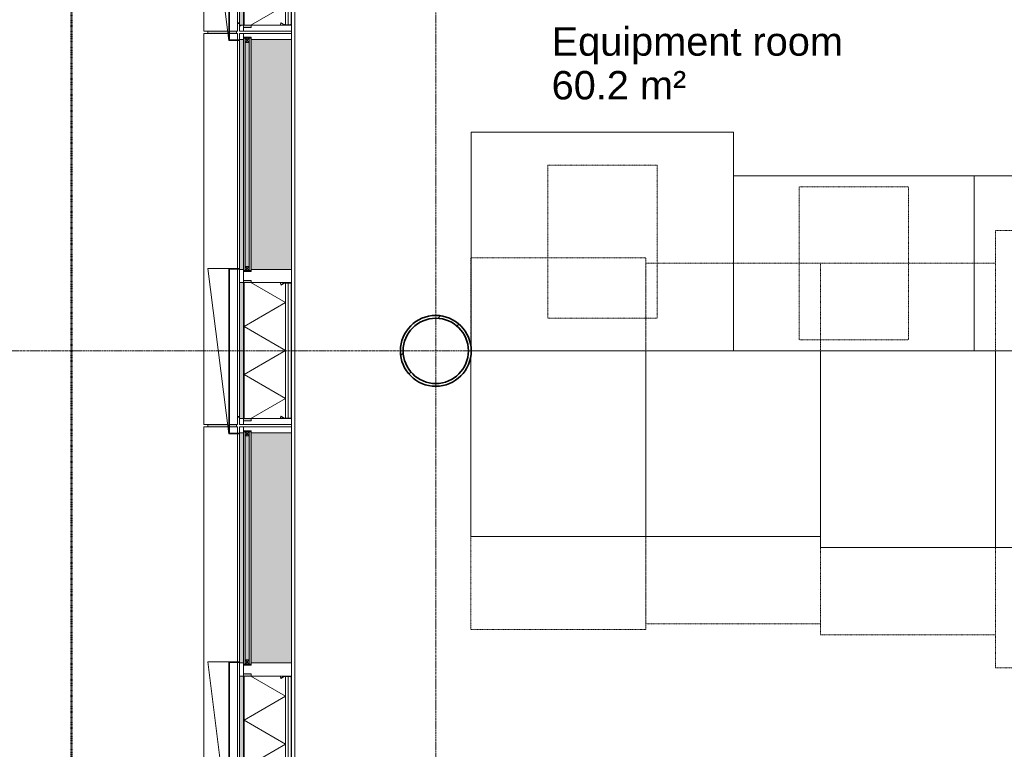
# Model space of a CAD drawing. Header units: millimetres. Extents: x -281 to 121694, y -16481 to 65128.
# Tile 40 of 256: x 8097 to 12600, y 20177 to 23515. Entities that reach past the tile are written whole.
import ezdxf

# ---------------------------------------------------------------- set-up
doc = ezdxf.new("R2010")
doc.units = ezdxf.units.MM
doc.linetypes.add('Grid Line', pattern=[12, 6, -2, 2, -2])
doc.linetypes.add('NLRS_Dash-0_6mm_Space-0_6mm_cpz', pattern=[1.2, 0.6, -0.6])
for name, color, linetype, lineweight in [('A--L$01A__Algemeen', 7, 'Continuous', 5), ('A--L$07A__Stramien', 1, 'Continuous', 5), ('A--L21__Buitenwanden', 3, 'Continuous', 5), ('A--L28__Hoofddraagconstructies', 3, 'Continuous', 5), ('A--L3__Afbouw', 2, 'Continuous', 5), ('A--L82__LosseGebruikersInvent', 1, 'Continuous', 5), ('A--L8__LosseInventaris', 1, 'Continuous', 5), ('A--LD21__DetailPenFijnHidden', 1, 'Continuous', 5), ('A--TR9__AlgVoorz', 1, 'Continuous', 5), ('Specialty Equipment', 1, 'Continuous', 5)]:
    doc.layers.add(name, color=color, linetype=linetype, lineweight=lineweight)
doc.styles.add('Arial_1', font='arial.ttf', dxfattribs={"height": 130})
pattern_1 = [(315, (-20757.5, 9103), (449.013, 449.013), []), (315, (-20757.5, 8944.25), (898.026, 0), []), (315, (-20757.5, 9261.75), (898.026, 0), [])]
pattern_2 = [(315, (-22557.5, 9103), (449.013, 449.013), []), (315, (-22557.5, 8944.25), (898.026, 0), []), (315, (-22557.5, 9261.75), (898.026, 0), [])]
pattern_3 = [(315, (-24357.5, 9103), (449.013, 449.013), []), (315, (-24357.5, 8944.25), (898.026, 0), []), (315, (-24357.5, 9261.75), (898.026, 0), [])]

# ---------------------------------------------------------------- blocks, each defined once
blk = doc.blocks.new('28_SCO_TLB_column steel circular hollow section - Ø323_9x12_5-V68-L_80_ 15')
at = {"layer": 'A--L28__Hoofddraagconstructies', "lineweight": 13}
h = blk.add_hatch(dxfattribs=at)
h.set_pattern_fill('FP_94', color=256, style=0, pattern_type=2)
h.set_pattern_definition([(45, (-10000, -22000), (-251.447, 251.447), []), (45, (-10000, -21619), (-251.447, 251.447), [])])
h.paths.add_polyline_path([(0, -161.9), (41.9, -156.4), (81, -140.3), (114.5, -114.5), (140.3, -81), (156.4, -41.9), (162, 0), (156.4, 41.9), (140.3, 81), (114.5, 114.5), (81, 140.3), (41.9, 156.4), (0, 162), (-41.9, 156.4), (-81, 140.3), (-114.5, 114.5), (-140.3, 81), (-156.4, 41.9), (-161.9, 0), (-156.4, -41.9), (-140.3, -81), (-114.5, -114.5), (-81, -140.3), (-41.9, -156.4)])
h.paths.add_polyline_path([(21.3, -147.9), (-21.3, -147.9), (-62.1, -135.9), (-97.9, -112.9), (-125.7, -80.8), (-143.4, -42.1), (-149.4, 0), (-143.4, 42.1), (-125.7, 80.8), (-97.9, 112.9), (-62.1, 135.9), (-21.3, 147.9), (21.3, 147.9), (62.1, 135.9), (98.8, 111.9), (125.7, 80.8), (143.4, 42.1), (149.5, 0), (143.4, -42.1), (125.7, -80.8), (97.9, -112.9), (62.1, -135.9)])
at = {"layer": 'A--L28__Hoofddraagconstructies', "color": 250, "lineweight": 35}
for radius, start, end in [(162, 360, 180), (149.4, 0, 180), (162, 180, 360), (149.4, 180, 0)]:
    blk.add_arc((0, 0), radius, start, end, dxfattribs=at)
blk = doc.blocks.new('TBR-B-BWK-C-NIE-ARC-R25_rvt-1-L_80_ 15')
at = {"layer": 'A--L28__Hoofddraagconstructies', "color": 90, "lineweight": 13}
blk.add_blockref('28_SCO_TLB_column steel circular hollow section - Ø323_9x12_5-V68-L_80_ 15', (10000, 22000), dxfattribs=at)
blk = doc.blocks.new('NLRS_21_GM_LB_element gevel_gen_cpz - NLRS_21_13_08_elementgevel element_gen_cpz-V252-L_80_ 15')
at = {"layer": 'A--L$01A__Algemeen'}
h = blk.add_hatch(dxfattribs=at)
h.set_pattern_fill('FP_253', color=256, style=0, pattern_type=2)
h.set_pattern_definition(pattern_1)
h.paths.add_polyline_path([(-895, -17), (-867.5, -17), (-867.5, 0), (-895, 0)])
h.paths.add_polyline_path([(-245, 0), (-245, -17), (-185, -17), (-185, 0), (-234.2, 0)])
h.paths.add_polyline_path([(867.5, 0), (867.5, -17), (895, -17), (895, 0), (872.5, 0)])
for points in [[(-877.5, -52), (-867.5, -51.5), (-867.5, -20), (-245, -20), (-245, -52), (-235, -52), (-235, -17), (-877.5, -17)], [(-185, -237), (867.5, -237), (867.5, -52), (-185, -52)]]:
    blk.add_hatch(color=256, dxfattribs=at).paths.add_polyline_path(points)
h = blk.add_hatch(color=256, dxfattribs=at)
h.paths.add_polyline_path([(-867.5, -17), (-245, -17), (-245, 0), (-867.5, 0)])
h.paths.add_polyline_path([(-185, -17), (867.5, -17), (867.5, 0), (-185, 0)])
h = blk.add_hatch(dxfattribs=at)
h.set_pattern_fill('FP_252', color=256, style=0, pattern_type=2)
h.set_pattern_definition([(315, (-20757.5, 9103), (42.4264, 42.4264), []), (45, (-20757.5, 9103), (-42.4264, 42.4264), [])])
h.paths.add_polyline_path([(-867.5, -185.7), (-866.8, -203.3), (-858.1, -188.2), (-865.1, -186)])
h = blk.add_hatch(dxfattribs=at)
h.set_pattern_fill('FP_253', color=256, style=0, pattern_type=2)
h.set_pattern_definition(pattern_1)
h.paths.add_polyline_path([(-867.5, -205.8), (-867.5, -232), (-865.5, -232), (-865.5, -205.8)])
h.paths.add_polyline_path([(-866.8, -203.3), (-865.1, -204.3), (-856.3, -189.2), (-858.1, -188.2)])
h.paths.add_polyline_path([(-862.5, -237), (-250, -237), (-250, -235), (-862.5, -235)])
h.paths.add_polyline_path([(-256.2, -189.2), (-247.4, -204.3), (-245.7, -203.3), (-254.4, -188.2)])
h.paths.add_polyline_path([(-247, -205.8), (-247, -232), (-245, -232), (-245, -205.8)])
for p, q in [((-867.5, 0), (-895, 0)), ((-895, 0), (-895, -17)), ((-867.5, -17), (-867.5, 0)), ((-867.5, 0), (-245, 0)), ((-185, 0), (-245, 0)), ((-245, 0), (-245, -17)), ((-185, -17), (-185, 0)), ((-185, 0), (-183, 0)), ((-180, 0), (862.5, 0)), ((865.5, 0), (867.5, 0)), ((895, 0), (867.5, 0)), ((867.5, 0), (867.5, -17)), ((895, -17), (895, 0)), ((-877.5, -17), (-895, -17)), ((-895, -17), (-895, -237)), ((-895, -17), (-867.5, -17)), ((-877.5, -52), (-877.5, -17)), ((-245, -17), (-867.5, -17)), ((-245, -20), (-867.5, -20)), ((-867.5, -20), (-867.5, -185.7)), ((-245, -20), (-867.5, -20)), ((-867.5, -20), (-867.5, -185.7)), ((-775.6, -210), (-665.9, -20)), ((-556.2, -210), (-665.9, -20)), ((-556.2, -210), (-446.6, -20)), ((-336.9, -210), (-446.6, -20)), ((-245, -17), (-190, -17)), ((-245, -185.7), (-245, -20)), ((-245, -185.7), (-245, -20)), ((-195, -17), (-235, -17)), ((-235, -17), (-235, -52)), ((-195, -52), (-195, -17)), ((872.5, -17), (895, -17)), ((895, -17), (877.5, -17)), ((877.5, -17), (877.5, -52)), ((895, -237), (895, -17)), ((-867.5, -52), (-877.5, -52)), ((-775.6, -210), (-867.5, -50.9)), ((-336.9, -210), (-245, -50.9)), ((-235, -52), (-245, -52)), ((-190, -52), (-195, -52)), ((-185, -237), (-185, -52)), ((867.5, -52), (867.5, -237)), ((877.5, -52), (872.5, -52)), ((-867.5, -185.7), (-867.5, -204.5)), ((-867.5, -204.5), (-867.5, -205.8)), ((-867.5, -204.5), (-867.5, -205.8)), ((-867.5, -205.8), (-867.5, -232)), ((-858.1, -188.2), (-866.8, -203.3)), ((-865.5, -232), (-865.5, -205.8)), ((-865.5, -210), (-247, -210)), ((-865.5, -210), (-247, -210)), ((-865.5, -222.5), (-247, -222.5)), ((-865.1, -204.3), (-856.3, -189.2)), ((-856.3, -189.2), (-858.1, -188.2)), ((-254.4, -188.2), (-256.2, -189.2)), ((-256.2, -189.2), (-247.4, -204.3)), ((-245.7, -203.3), (-254.4, -188.2)), ((-247, -205.8), (-247, -232)), ((-245, -204.5), (-245, -185.7)), ((-245, -205.8), (-245, -204.5)), ((-245, -205.8), (-245, -204.5)), ((-245, -232), (-245, -205.8)), ((-895, -237), (-867.5, -237)), ((-867.5, -232), (-867.5, -237)), ((-867.5, -237), (-862.5, -237)), ((-250, -235), (-862.5, -235)), ((-862.5, -237), (-250, -237)), ((-250, -237), (-245, -237)), ((-245, -237), (-245, -232)), ((-245, -237), (-185, -237)), ((867.5, -237), (-185, -237)), ((867.5, -237), (895, -237))]:
    blk.add_line(p, q, dxfattribs=at)
for centre, radius, start, end in [((-867.5, -204.5), 18.8, 60, 90), ((-862.5, -205.8), 5, 150, 180), ((-862.5, -205.8), 3, 150, 180), ((-245, -204.5), 18.8, 90, 120), ((-250, -205.8), 3, 0, 30), ((-250, -205.8), 5, 360, 30), ((-862.5, -232), 5, 180, 270), ((-862.5, -232), 3, 180, 270), ((-862.5, -232), 3, 180, 270), ((-250, -232), 3, 270, 360), ((-250, -232), 3, 270, 0), ((-250, -232), 5, 270, 0)]:
    blk.add_arc(centre, radius, start, end, dxfattribs=at)
blk = doc.blocks.new('NLRS_41_GM_LB_zetwerk gevel_gen_cpz - NLRS_41_12_05_GM_zetwerk gevel_gen_cpz-61903745-L_80_ 15')
at = {"layer": 'A--L$01A__Algemeen'}
for p, q in [((336.25, 145), (-421.25, 50)), ((336.25, 50), (336.25, 145)), ((-421.25, 50), (336.25, 50)), ((336.25, 50), (-421.25, 50)), ((-421.25, 50), (-421.25, 0)), ((-418.25, 0), (-418.25, 47)), ((-418.25, 47), (333.25, 47)), ((333.25, 47), (333.25, 0)), ((336.25, 0), (336.25, 50)), ((-421.25, 0), (-418.25, 0)), ((333.25, 0), (336.25, 0))]:
    blk.add_line(p, q, dxfattribs=at)
blk = doc.blocks.new('NLRS_21_GM_LB_element gevel_gen_cpz - NLRS_21_13_08_elementgevel element_gen_cpz-V253-L_80_ 15')
at = {"layer": 'A--L$01A__Algemeen'}
h = blk.add_hatch(dxfattribs=at)
h.set_pattern_fill('FP_255', color=256, style=0, pattern_type=2)
h.set_pattern_definition(pattern_2)
h.paths.add_polyline_path([(-895, -17), (-867.5, -17), (-867.5, 0), (-895, 0)])
h.paths.add_polyline_path([(-245, 0), (-245, -17), (-185, -17), (-185, 0), (-190, 0)])
h.paths.add_polyline_path([(867.5, 0), (867.5, -17), (895, -17), (895, 0), (872.5, 0)])
for points in [[(-877.5, -52), (-867.5, -51.5), (-867.5, -20), (-245, -20), (-245, -52), (-235, -52), (-235, -17), (-877.5, -17), (-877.5, -20)], [(-185, -237), (867.5, -237), (867.5, -52), (-185, -52)]]:
    blk.add_hatch(color=256, dxfattribs=at).paths.add_polyline_path(points)
h = blk.add_hatch(color=256, dxfattribs=at)
h.paths.add_polyline_path([(-867.5, -17), (-245, -17), (-245, 0), (-867.5, 0)])
h.paths.add_polyline_path([(-185, 0), (-185, -17), (867.5, -17), (867.5, 0), (-183, 0)])
h = blk.add_hatch(dxfattribs=at)
h.set_pattern_fill('FP_254', color=256, style=0, pattern_type=2)
h.set_pattern_definition([(315, (-22557.5, 9103), (42.4264, 42.4264), []), (45, (-22557.5, 9103), (-42.4264, 42.4264), [])])
h.paths.add_polyline_path([(-867.5, -185.7), (-866.8, -203.3), (-858.1, -188.2), (-865.1, -186)])
h = blk.add_hatch(dxfattribs=at)
h.set_pattern_fill('FP_255', color=256, style=0, pattern_type=2)
h.set_pattern_definition(pattern_2)
h.paths.add_polyline_path([(-867.5, -232), (-865.5, -232), (-865.5, -205.8), (-867.5, -205.8)])
h.paths.add_polyline_path([(-866.8, -203.3), (-865.1, -204.3), (-856.3, -189.2), (-858.1, -188.2)])
h.paths.add_polyline_path([(-862.5, -237), (-250, -237), (-250, -235), (-862.5, -235)])
h.paths.add_polyline_path([(-256.2, -189.2), (-247.4, -204.3), (-245.7, -203.3), (-254.4, -188.2)])
h.paths.add_polyline_path([(-247, -205.8), (-247, -232), (-245, -232), (-245, -205.8)])
for p, q in [((-867.5, 0), (-895, 0)), ((-895, 0), (-895, -17)), ((-867.5, -17), (-867.5, 0)), ((-867.5, 0), (-245, 0)), ((-185, 0), (-245, 0)), ((-245, 0), (-245, -17)), ((-185, -17), (-185, 0)), ((-185, 0), (-183, 0)), ((-180, 0), (862.5, 0)), ((865.5, 0), (867.5, 0)), ((895, 0), (867.5, 0)), ((867.5, 0), (867.5, -17)), ((895, -17), (895, 0)), ((-877.5, -17), (-895, -17)), ((-895, -17), (-895, -237)), ((-895, -17), (-867.5, -17)), ((-877.5, -52), (-877.5, -17)), ((-245, -17), (-867.5, -17)), ((-245, -20), (-867.5, -20)), ((-867.5, -20), (-867.5, -185.7)), ((-245, -20), (-867.5, -20)), ((-867.5, -20), (-867.5, -185.7)), ((-775.6, -210), (-665.9, -20)), ((-556.2, -210), (-665.9, -20)), ((-556.2, -210), (-446.6, -20)), ((-336.9, -210), (-446.6, -20)), ((-245, -17), (-190, -17)), ((-245, -185.7), (-245, -20)), ((-245, -185.7), (-245, -20)), ((-195, -17), (-235, -17)), ((-235, -17), (-235, -52)), ((-195, -52), (-195, -17)), ((872.5, -17), (895, -17)), ((895, -17), (877.5, -17)), ((877.5, -17), (877.5, -52)), ((895, -237), (895, -17)), ((-867.5, -52), (-877.5, -52)), ((-775.6, -210), (-867.5, -50.9)), ((-336.9, -210), (-245, -50.9)), ((-235, -52), (-245, -52)), ((-190, -52), (-195, -52)), ((-185, -237), (-185, -52)), ((867.5, -52), (867.5, -237)), ((877.5, -52), (872.5, -52)), ((-867.5, -185.7), (-867.5, -204.5)), ((-867.5, -204.5), (-867.5, -205.8)), ((-867.5, -204.5), (-867.5, -205.8)), ((-867.5, -205.8), (-867.5, -232)), ((-858.1, -188.2), (-866.8, -203.3)), ((-865.5, -232), (-865.5, -205.8)), ((-865.5, -210), (-247, -210)), ((-865.5, -210), (-247, -210)), ((-865.5, -222.5), (-247, -222.5)), ((-865.1, -204.3), (-856.3, -189.2)), ((-856.3, -189.2), (-858.1, -188.2)), ((-254.4, -188.2), (-256.2, -189.2)), ((-256.2, -189.2), (-247.4, -204.3)), ((-245.7, -203.3), (-254.4, -188.2)), ((-247, -205.8), (-247, -232)), ((-245, -204.5), (-245, -185.7)), ((-245, -205.8), (-245, -204.5)), ((-245, -205.8), (-245, -204.5)), ((-245, -232), (-245, -205.8)), ((-895, -237), (-867.5, -237)), ((-867.5, -232), (-867.5, -237)), ((-867.5, -237), (-862.5, -237)), ((-250, -235), (-862.5, -235)), ((-862.5, -237), (-250, -237)), ((-250, -237), (-245, -237)), ((-245, -237), (-245, -232)), ((-245, -237), (-185, -237)), ((867.5, -237), (-185, -237)), ((867.5, -237), (895, -237))]:
    blk.add_line(p, q, dxfattribs=at)
for centre, radius, start, end in [((-867.5, -204.5), 18.8, 60, 90), ((-862.5, -205.8), 5, 150, 180), ((-862.5, -205.8), 3, 150, 180), ((-245, -204.5), 18.8, 90, 120), ((-250, -205.8), 3, 0, 30), ((-250, -205.8), 5, 360, 30), ((-862.5, -232), 5, 180, 270), ((-862.5, -232), 3, 180, 270), ((-862.5, -232), 3, 180, 270), ((-250, -232), 3, 270, 360), ((-250, -232), 3, 270, 0), ((-250, -232), 5, 270, 0)]:
    blk.add_arc(centre, radius, start, end, dxfattribs=at)
blk = doc.blocks.new('NLRS_21_GM_LB_element gevel_gen_cpz - NLRS_21_13_08_elementgevel element_gen_cpz-V254-L_80_ 15')
at = {"layer": 'A--L$01A__Algemeen'}
h = blk.add_hatch(dxfattribs=at)
h.set_pattern_fill('FP_256', color=256, style=0, pattern_type=2)
h.set_pattern_definition(pattern_3)
h.paths.add_polyline_path([(-895, -17), (-867.5, -17), (-867.5, 0), (-895, 0)])
h.paths.add_polyline_path([(-245, -17), (-185, -17), (-185, 0), (-245, 0)])
h.paths.add_polyline_path([(867.5, 0), (867.5, -17), (895, -17), (895, 0), (872.5, 0)])
for points in [[(-877.5, -52), (-867.5, -51.5), (-867.5, -20), (-245, -20), (-245, -52), (-235, -52), (-235, -17), (-877.5, -17), (-877.5, -20)], [(-185, -237), (867.5, -237), (867.5, -52), (-185, -52)]]:
    blk.add_hatch(color=256, dxfattribs=at).paths.add_polyline_path(points)
h = blk.add_hatch(color=256, dxfattribs=at)
h.paths.add_polyline_path([(-867.5, -17), (-245, -17), (-245, 0), (-867.5, 0)])
h.paths.add_polyline_path([(-185, 0), (-185, -17), (867.5, -17), (867.5, 0), (-183, 0)])
h = blk.add_hatch(dxfattribs=at)
h.set_pattern_fill('FP_256', color=256, style=0, pattern_type=2)
h.set_pattern_definition(pattern_3)
h.paths.add_polyline_path([(-867.5, -232), (-865.5, -232), (-865.5, -205.8), (-867.5, -205.8)])
h.paths.add_polyline_path([(-866.8, -203.3), (-865.1, -204.3), (-856.3, -189.2), (-858.1, -188.2), (-864.3, -199)])
h.paths.add_polyline_path([(-862.5, -235), (-862.5, -237), (-250, -237), (-250, -235), (-652.2, -235)])
h.paths.add_polyline_path([(-256.2, -189.2), (-247.4, -204.3), (-245.7, -203.3), (-254.4, -188.2)])
h.paths.add_polyline_path([(-247, -232), (-245, -232), (-245, -205.8), (-247, -205.8)])
for p, q in [((-867.5, 0), (-895, 0)), ((-895, 0), (-895, -17)), ((-867.5, -17), (-867.5, 0)), ((-867.5, 0), (-245, 0)), ((-185, 0), (-245, 0)), ((-245, 0), (-245, -17)), ((-185, -17), (-185, 0)), ((-185, 0), (-183, 0)), ((-180, 0), (862.5, 0)), ((865.5, 0), (867.5, 0)), ((895, 0), (867.5, 0)), ((867.5, 0), (867.5, -17)), ((895, -17), (895, 0)), ((-877.5, -17), (-895, -17)), ((-895, -17), (-895, -237)), ((-895, -17), (-867.5, -17)), ((-877.5, -52), (-877.5, -17)), ((-245, -17), (-867.5, -17)), ((-245, -20), (-867.5, -20)), ((-867.5, -20), (-867.5, -185.7)), ((-245, -20), (-867.5, -20)), ((-867.5, -20), (-867.5, -185.7)), ((-775.6, -210), (-665.9, -20)), ((-556.2, -210), (-665.9, -20)), ((-556.2, -210), (-446.6, -20)), ((-336.9, -210), (-446.6, -20)), ((-245, -17), (-190, -17)), ((-245, -185.7), (-245, -20)), ((-245, -185.7), (-245, -20)), ((-195, -17), (-235, -17)), ((-235, -17), (-235, -52)), ((-195, -52), (-195, -17)), ((872.5, -17), (895, -17)), ((895, -17), (877.5, -17)), ((877.5, -17), (877.5, -52)), ((895, -237), (895, -17)), ((-867.5, -52), (-877.5, -52)), ((-775.6, -210), (-867.5, -50.9)), ((-336.9, -210), (-245, -50.9)), ((-235, -52), (-245, -52)), ((-190, -52), (-195, -52)), ((-185, -237), (-185, -52)), ((867.5, -52), (867.5, -237)), ((877.5, -52), (872.5, -52)), ((-867.5, -185.7), (-867.5, -204.5)), ((-867.5, -204.5), (-867.5, -205.8)), ((-867.5, -204.5), (-867.5, -205.8)), ((-867.5, -205.8), (-867.5, -232)), ((-858.1, -188.2), (-866.8, -203.3)), ((-865.5, -232), (-865.5, -205.8)), ((-865.5, -210), (-247, -210)), ((-865.5, -210), (-247, -210)), ((-865.5, -222.5), (-247, -222.5)), ((-865.1, -204.3), (-856.3, -189.2)), ((-856.3, -189.2), (-858.1, -188.2)), ((-254.4, -188.2), (-256.2, -189.2)), ((-256.2, -189.2), (-247.4, -204.3)), ((-245.7, -203.3), (-254.4, -188.2)), ((-247, -205.8), (-247, -232)), ((-245, -204.5), (-245, -185.7)), ((-245, -205.8), (-245, -204.5)), ((-245, -205.8), (-245, -204.5)), ((-245, -232), (-245, -205.8)), ((-895, -237), (-867.5, -237)), ((-867.5, -232), (-867.5, -237)), ((-867.5, -237), (-862.5, -237)), ((-250, -235), (-862.5, -235)), ((-862.5, -237), (-250, -237)), ((-250, -237), (-245, -237)), ((-245, -237), (-245, -232)), ((-245, -237), (-185, -237)), ((867.5, -237), (-185, -237)), ((867.5, -237), (895, -237))]:
    blk.add_line(p, q, dxfattribs=at)
for centre, radius, start, end in [((-867.5, -204.5), 18.8, 60, 90), ((-862.5, -205.8), 5, 150, 180), ((-862.5, -205.8), 3, 150, 180), ((-245, -204.5), 18.8, 90, 120), ((-250, -205.8), 3, 0, 30), ((-250, -205.8), 5, 360, 30), ((-862.5, -232), 5, 180, 270), ((-862.5, -232), 3, 180, 270), ((-862.5, -232), 3, 180, 270), ((-250, -232), 3, 270, 360), ((-250, -232), 3, 270, 0), ((-250, -232), 5, 270, 0)]:
    blk.add_arc(centre, radius, start, end, dxfattribs=at)
blk = doc.blocks.new('NLRS_41_GM_LB_vin gevel_gen_cpz - 41_12_XX_vin gevel-61427664-L_80_ 15')
at = {"layer": 'A--LD21__DetailPenFijnHidden'}
h = blk.add_hatch(color=256, dxfattribs=at)
h.paths.add_polyline_path([(-5, 142.6), (-5, 54.1), (5, 55.3), (5, 145), (-5, 144.1)])
h.paths.add_polyline_path([(-5, 15), (5, 15), (5, 47), (-5, 47)])
for p, q in [((5, 145), (-5, 145)), ((-5, 15), (5, 15))]:
    blk.add_line(p, q, dxfattribs=at)
blk = doc.blocks.new('NLRS_41_GM_LB_zetwerk gevel_gen_cpz - NLRS_41_12_05_GM_zetwerk gevel_gen_cpz-61903992-L_80_ 15')
at = {"layer": 'A--LD21__DetailPenFijnHidden'}
blk.add_hatch(color=256, dxfattribs=at).paths.add_polyline_path([(-305, 10.1), (-305, 0), (-302, 0), (-302, 10.1), (-304.4, 10.1)])
for p, q in [((-305, 10.1), (-305, 0)), ((-302, 0), (-302, 10.1))]:
    blk.add_line(p, q, dxfattribs=at)
blk = doc.blocks.new('CSWK_double-triple glass panel - CSWK_double-triple glass panel-55889924-L_80_ 15')
at = {"layer": 'A--L$01A__Algemeen'}
for points in [[(-531.25, 100), (-531.25, 92), (531.25, 92), (531.25, 100), (-369.64, 100)], [(-531.25, 73), (-531.25, 65), (531.25, 65), (531.25, 73), (-369.64, 73)]]:
    blk.add_hatch(color=256, dxfattribs=at).paths.add_polyline_path(points)
at = {"layer": 'A--L82__LosseGebruikersInvent'}
blk.add_hatch(color=256, dxfattribs=at).paths.add_polyline_path([(-536.25, 100), (-536.25, 65), (-531.25, 65), (-531.25, 73), (531.25, 73), (531.25, 65), (536.25, 65), (536.25, 100), (531.25, 100), (531.25, 92), (-531.25, 92), (-531.25, 100)])
at = {"layer": 'A--L$01A__Algemeen'}
for p, q in [((531.25, 100), (-531.25, 100)), ((-531.25, 100), (-531.25, 92)), ((-531.25, 92), (531.25, 92)), ((-531.25, 92), (-512.25, 92)), ((-531.25, 73), (-531.25, 92)), ((-531.25, 92), (-512.25, 73)), ((-512.25, 92), (-531.25, 73)), ((-512.25, 92), (-512.25, 73)), ((512.25, 92), (531.25, 92)), ((512.25, 73), (512.25, 92)), ((512.25, 92), (531.25, 73)), ((531.25, 92), (512.25, 73)), ((531.25, 92), (531.25, 100)), ((531.25, 92), (531.25, 73)), ((531.25, 73), (-531.25, 73)), ((-531.25, 73), (-531.25, 65)), ((-512.25, 73), (-531.25, 73)), ((-531.25, 65), (531.25, 65)), ((531.25, 73), (512.25, 73)), ((531.25, 65), (531.25, 73))]:
    blk.add_line(p, q, dxfattribs=at)
blk = doc.blocks.new('Rectangular Mullion - gevelband kader-V322-L_80_ 15')
at = {"layer": 'A--L3__Afbouw'}
for p, q in [((8939.9, 12652.5), (9048.9, 12652.5)), ((8939.9, 10862.5), (8939.9, 12652.5)), ((9055.9, 12652.5), (9092.9, 12652.5)), ((9092.9, 12652.5), (9092.9, 12623)), ((9092.9, 12620), (9092.9, 11577.5)), ((9092.9, 11574.5), (9092.9, 10862.5)), ((9047.7, 10862.5), (8939.9, 10862.5)), ((9092.9, 10862.5), (9055.8, 10862.5))]:
    blk.add_line(p, q, dxfattribs=at)
blk = doc.blocks.new('NLRS_82_SE_LB_laboratorium apparaat space reservation_gen_cpz - lab apparaat_vloerniveau-57700410-L_80_ 15')
at = {"layer": 'A--L8__LosseInventaris'}
for p, q in [((550, 400), (-550, 400)), ((-550, 400), (-550, -399.1))]:
    blk.add_line(p, q, dxfattribs=at)
at = {"layer": 'A--L8__LosseInventaris', "linetype": 'NLRS_Dash-0_6mm_Space-0_6mm_cpz'}
for p, q in [((-250, 350), (250, 350)), ((-250, 350), (-250, -350)), ((250, 350), (250, -350)), ((-250, -350), (250, -350))]:
    blk.add_line(p, q, dxfattribs=at)
blk = doc.blocks.new('NLRS_82_SE_LB_laboratorium apparaat space reservation_gen_cpz - lab apparaat_vloerniveau-57700412-L_80_ 15')
at = {"layer": 'A--L8__LosseInventaris'}
for p, q in [((600, 500), (-600, 500)), ((-600, 500), (-600, -500)), ((600, -500), (600, 500)), ((-600, -500), (600, -500))]:
    blk.add_line(p, q, dxfattribs=at)
at = {"layer": 'A--L8__LosseInventaris', "linetype": 'NLRS_Dash-0_6mm_Space-0_6mm_cpz'}
for p, q in [((-250, 350), (250, 350)), ((-250, 350), (-250, -350)), ((250, 350), (250, -350)), ((-250, -350), (250, -350))]:
    blk.add_line(p, q, dxfattribs=at)
blk = doc.blocks.new('NLRS_82_SE_LB_laboratorium apparaat space reservation_gen_cpz - lab apparaat_vloerniveau-57700423-L_80_ 15')
at = {"layer": 'A--L8__LosseInventaris'}
for p, q in [((550, 400), (-550, 400)), ((550, -399.1), (550, 400))]:
    blk.add_line(p, q, dxfattribs=at)
at = {"layer": 'A--L8__LosseInventaris', "linetype": 'NLRS_Dash-0_6mm_Space-0_6mm_cpz'}
for p, q in [((-250, 350), (250, 350)), ((-250, 350), (-250, -350)), ((250, 350), (250, -350)), ((-250, -350), (250, -350))]:
    blk.add_line(p, q, dxfattribs=at)
blk = doc.blocks.new('NLRS_82_SE_LB_laboratorium apparaat space reservation_gen_cpz - lab apparaat_vloerniveau-57700433-L_80_ 15')
at = {"layer": 'A--L8__LosseInventaris', "linetype": 'NLRS_Dash-0_6mm_Space-0_6mm_cpz'}
for p, q in [((-625, 1000), (625, 1000)), ((-625, 1000), (-625, -1000)), ((625, 1000), (625, -1000)), ((-625, -1000), (625, -1000))]:
    blk.add_line(p, q, dxfattribs=at)
at = {"layer": 'Specialty Equipment'}
for p, q in [((625, 450), (-625, 450)), ((-625, 450), (-625, -450)), ((625, -450), (625, 450)), ((-625, -450), (625, -450))]:
    blk.add_line(p, q, dxfattribs=at)
blk = doc.blocks.new('NLRS_82_SE_LB_laboratorium apparaat space reservation_gen_cpz - lab apparaat_vloerniveau-57700435-L_80_ 15')
at = {"layer": 'A--L8__LosseInventaris', "linetype": 'NLRS_Dash-0_6mm_Space-0_6mm_cpz'}
for p, q in [((-400, 850), (400, 850)), ((-400, 850), (-400, -850)), ((400, 850), (400, -850)), ((-400, -850), (400, -850))]:
    blk.add_line(p, q, dxfattribs=at)
at = {"layer": 'Specialty Equipment'}
for p, q in [((400, 450), (-400, 450)), ((-400, 450), (-400, -450)), ((400, -450), (400, 450)), ((-400, -450), (400, -450))]:
    blk.add_line(p, q, dxfattribs=at)
blk = doc.blocks.new('NLRS_82_SE_LB_laboratorium apparaat space reservation_gen_cpz - lab apparaat_vloerniveau-57700441-L_80_ 15')
at = {"layer": 'A--L8__LosseInventaris', "linetype": 'NLRS_Dash-0_6mm_Space-0_6mm_cpz'}
for p, q in [((-400, 825), (400, 825)), ((-400, 825), (-400, -825)), ((400, 825), (400, -825)), ((-400, -825), (400, -825))]:
    blk.add_line(p, q, dxfattribs=at)
at = {"layer": 'Specialty Equipment'}
for p, q in [((400, 425), (-400, 425)), ((-400, 425), (-400, -425)), ((400, -425), (400, 425)), ((-400, -425), (400, -425))]:
    blk.add_line(p, q, dxfattribs=at)
blk = doc.blocks.new('NLRS_82_SE_LB_laboratorium apparaat space reservation_gen_cpz - lab apparaat_vloerniveau-57700449-L_80_ 15')
at = {"layer": 'A--L8__LosseInventaris', "linetype": 'NLRS_Dash-0_6mm_Space-0_6mm_cpz'}
for p, q in [((-400, 850), (400, 850)), ((-400, 850), (-400, -850)), ((400, 850), (400, -850)), ((-400, -850), (400, -850))]:
    blk.add_line(p, q, dxfattribs=at)
at = {"layer": 'Specialty Equipment'}
for p, q in [((-400, 409.3), (-400, -425)), ((400, 425), (-398.2, 425)), ((400, -425), (400, 425)), ((-400, -425), (400, -425))]:
    blk.add_line(p, q, dxfattribs=at)

msp = doc.modelspace()

# ---------------------------------------------------------------- linework, layer by layer
at = {"layer": 'A--L$01A__Algemeen', "linetype": 'NLRS_Dash-0_6mm_Space-0_6mm_cpz', "lineweight": 50}
msp.add_line((8333.5, 57532.2), (8333.5, 8108.2), dxfattribs=at)
at = {"layer": 'A--L$07A__Stramien', "linetype": 'Grid Line'}
for p, q in [((10000, 64428.4), (10000, 5044.8)), ((100373, 22000), (-281.1, 22000))]:
    msp.add_line(p, q, dxfattribs=at)
at = {"layer": 'A--L21__Buitenwanden'}
for p, q in [((9355, 56552.5), (9355, 9047.5)), ((9340, 23452.5), (9340, 23462.5)), ((9340, 22372.5), (9340, 23425)), ((9340, 21652.5), (9340, 21662.5)), ((9340, 20572.5), (9340, 21625))]:
    msp.add_line(p, q, dxfattribs=at)

# ---------------------------------------------------------------- block references
at = {"lineweight": 5}
msp.add_blockref('TBR-B-BWK-C-NIE-ARC-R25_rvt-1-L_80_ 15', (0, 0), dxfattribs=at)
at = {"layer": 'A--L$01A__Algemeen', "rotation": 89.99999999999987}
for name, p in [('NLRS_21_GM_LB_element gevel_gen_cpz - NLRS_21_13_08_elementgevel element_gen_cpz-V254-L_80_ 15', (9103, 24357.5)), ('NLRS_41_GM_LB_zetwerk gevel_gen_cpz - NLRS_41_12_05_GM_zetwerk gevel_gen_cpz-61903745-L_80_ 15', (9103, 23841.3)), ('NLRS_21_GM_LB_element gevel_gen_cpz - NLRS_21_13_08_elementgevel element_gen_cpz-V253-L_80_ 15', (9103, 22557.5)), ('CSWK_double-triple glass panel - CSWK_double-triple glass panel-55889924-L_80_ 15', (9220, 22898.8)), ('NLRS_41_GM_LB_zetwerk gevel_gen_cpz - NLRS_41_12_05_GM_zetwerk gevel_gen_cpz-61903745-L_80_ 15', (9103, 22041.3)), ('NLRS_21_GM_LB_element gevel_gen_cpz - NLRS_21_13_08_elementgevel element_gen_cpz-V252-L_80_ 15', (9103, 20757.5)), ('CSWK_double-triple glass panel - CSWK_double-triple glass panel-55889924-L_80_ 15', (9220, 21098.8)), ('NLRS_41_GM_LB_zetwerk gevel_gen_cpz - NLRS_41_12_05_GM_zetwerk gevel_gen_cpz-61903745-L_80_ 15', (9103, 20241.3))]:
    msp.add_blockref(name, p, dxfattribs=at)
at = {"layer": 'A--L3__Afbouw'}
for p in [(0, 12600), (0, 10800), (0, 9000)]:
    msp.add_blockref('Rectangular Mullion - gevelband kader-V322-L_80_ 15', p, dxfattribs=at)
at = {"layer": 'A--L8__LosseInventaris', "linetype": 'NLRS_Dash-0_6mm_Space-0_6mm_cpz'}
for name, p in [('NLRS_82_SE_LB_laboratorium apparaat space reservation_gen_cpz - lab apparaat_vloerniveau-57700412-L_80_ 15', (10761.9, 22500)), ('NLRS_82_SE_LB_laboratorium apparaat space reservation_gen_cpz - lab apparaat_vloerniveau-57700423-L_80_ 15', (11911.9, 22400)), ('NLRS_82_SE_LB_laboratorium apparaat space reservation_gen_cpz - lab apparaat_vloerniveau-57700410-L_80_ 15', (13011.9, 22400)), ('NLRS_82_SE_LB_laboratorium apparaat space reservation_gen_cpz - lab apparaat_vloerniveau-57700433-L_80_ 15', (13185, 21550.9)), ('NLRS_82_SE_LB_laboratorium apparaat space reservation_gen_cpz - lab apparaat_vloerniveau-57700449-L_80_ 15', (10560, 21575.9)), ('NLRS_82_SE_LB_laboratorium apparaat space reservation_gen_cpz - lab apparaat_vloerniveau-57700441-L_80_ 15', (11360, 21575.9)), ('NLRS_82_SE_LB_laboratorium apparaat space reservation_gen_cpz - lab apparaat_vloerniveau-57700435-L_80_ 15', (12160, 21550.9))]:
    msp.add_blockref(name, p, dxfattribs=at)
at = {"layer": 'A--LD21__DetailPenFijnHidden', "rotation": 89.99999999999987}
for name, p in [('NLRS_41_GM_LB_vin gevel_gen_cpz - 41_12_XX_vin gevel-61427664-L_80_ 15', (9103, 23457.5)), ('NLRS_41_GM_LB_zetwerk gevel_gen_cpz - NLRS_41_12_05_GM_zetwerk gevel_gen_cpz-61903992-L_80_ 15', (9103, 23802.5)), ('NLRS_41_GM_LB_vin gevel_gen_cpz - 41_12_XX_vin gevel-61427664-L_80_ 15', (9103, 21657.5)), ('NLRS_41_GM_LB_zetwerk gevel_gen_cpz - NLRS_41_12_05_GM_zetwerk gevel_gen_cpz-61903992-L_80_ 15', (9103, 22002.5))]:
    msp.add_blockref(name, p, dxfattribs=at)

# ---------------------------------------------------------------- texts
at = {"layer": 'A--TR9__AlgVoorz', "char_height": 130, "attachment_point": 1, "style": 'Arial_1'}
for s, insert, width in [('Equipment room', (10529.8, 23480.3), 1587.341), ('60.2 m²', (10529.8, 23280.3), 737.552)]:
    msp.add_mtext(s, dxfattribs=dict(at, insert=insert, width=width))

doc.saveas('drawing.dxf')
